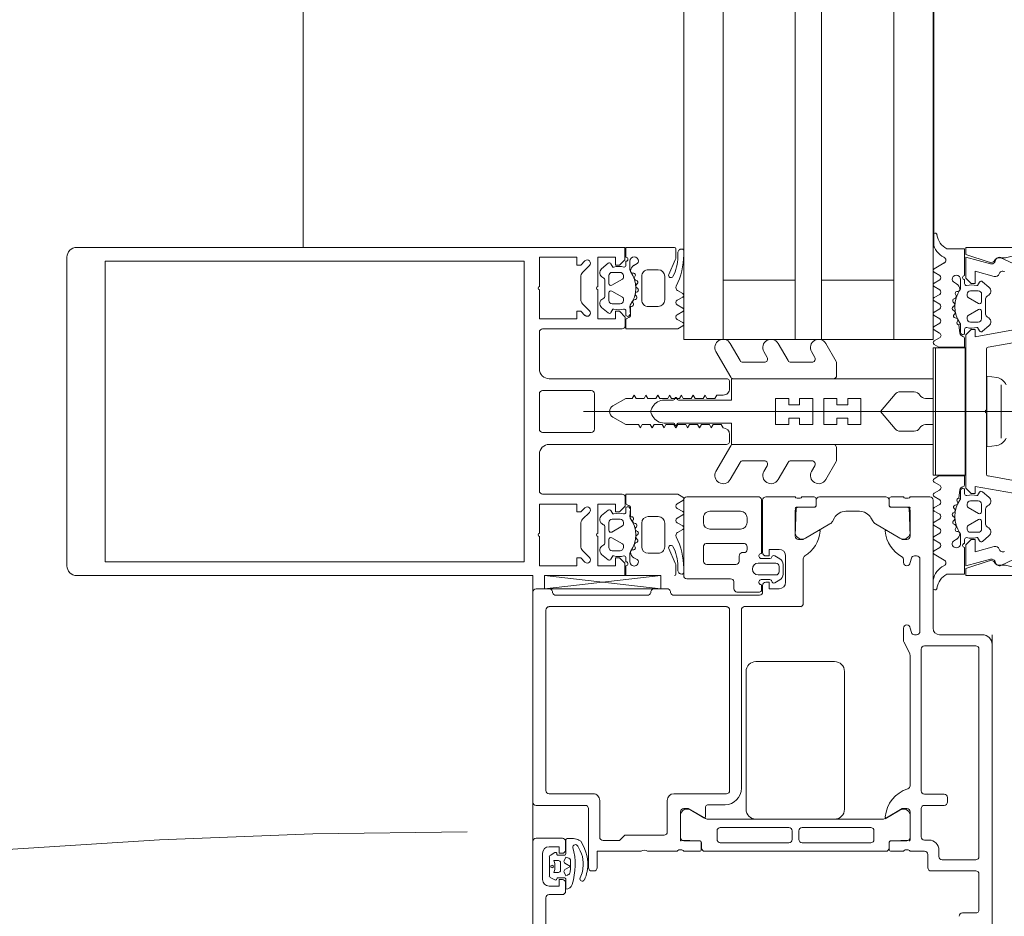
# Model space of a CAD drawing. Header units: centimetres. Extents: x -1316 to 21770, y -8842 to 3590.
# Tile 56 of 125: x -572 to -557, y 1523 to 1536. Entities that reach past the tile are written whole.
import ezdxf

# ---------------------------------------------------------------- set-up
doc = ezdxf.new("R2010")
doc.units = ezdxf.units.CM
doc.linetypes.add('Dash', pattern=[60, 30, -30])
for name, color, linetype, lineweight in [('A-DETL-GENF', 92, 'Continuous', 9), ('A-DOOR', 31, 'Continuous', 13), ('A-DOOR-HDLN', 31, 'Dash', 9), ('A-GLAZ-CURT', 52, 'Continuous', 9), ('A-GLAZ-CWMG', 51, 'Continuous', 9)]:
    doc.layers.add(name, color=color, linetype=linetype, lineweight=lineweight)

# ---------------------------------------------------------------- blocks, each defined once
blk = doc.blocks.new('Schueco_FWS_ADS-70-HD_inw_Family-01 - FWS SI insert unit-2308021-5_piętro III __10_50 m_ - stan projektowany')
at = {"layer": 'A-DETL-GENF'}
for p, q in [((-48.75, 6.1), (48.75, 6.1)), ((47.85, -0.9), (-47.85, -0.9))]:
    blk.add_line(p, q, dxfattribs=at)
at = {"layer": 'A-DOOR'}
for p, q in [((44.75, 5.65), (44.75, 6.05)), ((45.25, 5.3), (45.25, 6.05)), ((45.3, 6.1), (48.5, 6.1)), ((48.55, 6.05), (48.55, 5.851)), ((43.3, 5.9), (43.84, 5.9)), ((44.12, 5.95), (44.52, 5.95)), ((45.476, 5.9), (48.226, 5.9)), ((48.55, 4.147), (48.75, 5.922)), ((43.89, 5.85), (43.89, 5.65)), ((44.114, 5.763), (44.153, 5.837)), ((44.148, 5.619), (44.148, 5.714)), ((44.171, 5.848), (44.467, 5.848)), ((44.229, 5.708), (44.229, 5.778)), ((44.409, 5.778), (44.409, 5.708)), ((44.484, 5.838), (44.53, 5.766)), ((44.489, 5.715), (44.489, 5.619)), ((45.426, 5.18), (45.426, 5.85)), ((48.277, 5.85), (48.277, 3.15)), ((48.45, 5.749), (48.45, 4.352)), ((48.51, 5.802), (48.49, 5.798)), ((43.94, 5.6), (44.07, 5.6)), ((43.971, 5.599), (44.128, 5.599)), ((44.379, 5.678), (44.259, 5.678)), ((44.509, 5.599), (44.723, 5.599)), ((44.57, 5.6), (44.7, 5.6)), ((44.046, 5.501), (44.045, 5.501)), ((44.145, 5.378), (44.17, 5.367)), ((44.25, 5.17), (44.25, 5.2)), ((44.3, 5.25), (45.2, 5.25)), ((44.766, 5.08), (45.326, 5.08)), ((44.55, 3.9), (44.55, 4.35)), ((48.49, 4.303), (48.51, 4.299)), ((48.55, 4.25), (48.55, 4.052)), ((45.326, 4.05), (44.846, 4.05)), ((45.426, 3.15), (45.426, 3.95)), ((48.45, 3.95), (48.45, 2.644)), ((48.51, 4.003), (48.49, 3.999)), ((44.55, 3.562), (44.55, 3.8)), ((44.57, 3.827), (44.57, 3.873)), ((44.711, 3.799), (44.711, 3.559)), ((45.109, 3.849), (44.761, 3.849)), ((48.7, 3.088), (48.7, 3.755)), ((48.75, 3.8), (49.9, 3.8)), ((49.95, 3.755), (49.95, 2.668)), ((45.048, 3.47), (45.18, 3.699)), ((44.55, 3.479), (44.55, 0.721)), ((44.678, 3.532), (44.58, 3.532)), ((44.681, 3.529), (44.6, 3.529)), ((45.21, 3.47), (45.074, 3.47)), ((48.965, 3.5), (49.186, 3.5)), ((49.24, 3.459), (49.24, 2.875)), ((49.56, 3.5), (49.63, 3.5)), ((45.041, 0.756), (45.041, 3.445)), ((45.26, 3.17), (45.26, 3.42)), ((48.92, 3.004), (48.92, 3.45)), ((49.46, 2.934), (49.46, 3.4)), ((49.73, 3.4), (49.73, 2.934)), ((44.681, 3.242), (44.681, 2.197)), ((44.861, 3.292), (44.731, 3.292)), ((44.911, 2.197), (44.911, 3.242)), ((48.226, 3.1), (45.476, 3.1)), ((48.55, 3.034), (48.659, 3.034)), ((48.228, 2.92), (45.51, 2.92)), ((48.277, 2.017), (48.277, 2.88)), ((48.5, 2.644), (48.5, 2.989)), ((49.046, 2.954), (48.965, 2.954)), ((49.1, 2.884), (49.1, 2.914)), ((47.29, 2.85), (45.19, 2.85)), ((49.186, 2.834), (49.145, 2.834)), ((49.63, 2.834), (49.56, 2.834)), ((45.04, 2.7), (45.04, 1.5)), ((47.44, 1.5), (47.44, 2.7)), ((48.5, 2.597), (48.6, 2.597)), ((48.611, 2.614), (48.53, 2.614)), ((48.69, 2.488), (48.69, 2.61)), ((48.76, 2.394), (48.76, 2.664)), ((48.94, 2.664), (48.94, 2.394)), ((49.01, 2.61), (49.01, 2.486)), ((49.909, 2.614), (49.089, 2.614)), ((49.1, 2.597), (49.9, 2.597)), ((48.685, 2.334), (48.64, 2.413)), ((49.052, 2.413), (49.007, 2.334)), ((49.95, 2.547), (49.95, 2.1)), ((48.92, 2.284), (48.772, 2.284)), ((48.89, 2.344), (48.81, 2.344)), ((44.731, 2.147), (44.861, 2.147)), ((48.65, 2.247), (49.05, 2.247)), ((44.681, 0.95), (44.681, 1.995)), ((44.731, 2.045), (44.861, 2.045)), ((44.911, 1.995), (44.911, 0.95)), ((49.007, 1.977), (48.325, 1.977)), ((49.741, 2.099), (49.391, 2.099)), ((49.791, 1.809), (49.791, 2.049)), ((49.93, 2.073), (49.93, 2.027)), ((49.95, 2), (49.95, 1.812)), ((49.321, 1.946), (49.538, 1.571)), ((49.9, 1.779), (49.821, 1.779)), ((49.92, 1.782), (49.822, 1.782)), ((49.95, 0.721), (49.95, 1.729)), ((49.576, 1.534), (49.628, 1.504)), ((45.19, 1.35), (47.29, 1.35)), ((49.73, 1.33), (49.73, 1.12)), ((49.629, 0.946), (49.575, 0.915)), ((44.861, 0.9), (44.731, 0.9)), ((49.537, 0.878), (49.321, 0.504)), ((44.55, 0.638), (44.55, 0.45)), ((44.678, 0.668), (44.58, 0.668)), ((44.601, 0.671), (44.681, 0.671)), ((44.711, 0.641), (44.711, 0.401)), ((45.178, 0.504), (45.047, 0.731)), ((49.791, 0.401), (49.791, 0.641)), ((49.821, 0.671), (49.9, 0.671)), ((49.92, 0.668), (49.822, 0.668)), ((49.95, 0.45), (49.95, 0.638)), ((44.55, 0.35), (44.55, 0.13)), ((44.57, 0.423), (44.57, 0.377)), ((44.761, 0.351), (45.108, 0.351)), ((47.538, 0.35), (45.55, 0.35)), ((47.739, 0.445), (47.561, 0.355)), ((47.95, 0.45), (47.762, 0.45)), ((47.884, 0.33), (47.95, 0.35)), ((48.993, 0.45), (48.95, 0.45)), ((48.95, 0.35), (49.016, 0.33)), ((49.391, 0.351), (49.741, 0.351)), ((49.93, 0.377), (49.93, 0.423)), ((49.95, 0.05), (49.95, 0.35)), ((44.77, 0.18), (45.2, 0.18)), ((45.47, 0.18), (47.63, 0.18)), ((47.85, 0.25), (47.85, 0.283)), ((49, 0.2), (47.9, 0.2)), ((49.05, 0.283), (49.05, 0.25)), ((44.25, 0.03), (44.25, -0.65)), ((44.5, 0.08), (44.3, 0.08)), ((44.72, 0.06), (44.72, 0.13)), ((45.25, 0.13), (45.25, -0.17)), ((45.42, -0.17), (45.42, 0.13)), ((47.68, 0.13), (47.68, -0.65)), ((47.95, 0), (49.9, 0)), ((44.42, -0.65), (44.42, -0.14)), ((44.47, -0.09), (44.57, -0.09)), ((47.85, -0.75), (47.85, -0.1)), ((45.3, -0.22), (45.37, -0.22)), ((43.61, -0.65), (43.61, -0.45)), ((44.2, -0.7), (43.66, -0.7)), ((47.63, -0.7), (44.47, -0.7)), ((42.8, -0.9), (47.7, -0.9))]:
    blk.add_line(p, q, dxfattribs=at)
at = {"layer": 'A-DOOR', "flags": 128}
for points in [[(44.7, 6.1), (37.45, 6.1), (37.45, 5.76), (37.56, 5.65), (37.62, 5.65), (37.62, 5.8)], [(48.75, 4.147), (48.75, 5.922), (48.55, 5.922), (48.55, 4.147), (48.75, 4.147), (48.55, 5.922)], [(44.12, 5.65), (44.12, 5.7), (44.02, 5.7), (44.02, 5.85)], [(44.62, 5.85), (44.62, 5.7), (44.52, 5.7), (44.52, 5.65)], [(44.191, 5.564), (44.188, 5.572), (44.178, 5.599), (44.233, 5.624)], [(44.271, 5.611), (44.319, 5.526), (44.367, 5.611)], [(44.406, 5.624), (44.459, 5.599), (44.447, 5.55)], [(44.743, 5.578), (44.743, 5.478), (44.74, 5.457)], [(44.42, 5.528), (44.366, 5.524), (44.29, 5.526), (44.233, 5.532)], [(44.556, 5.376), (44.597, 5.397), (44.629, 5.416)], [(44.711, 5.378), (44.704, 5.369), (44.638, 5.331), (44.591, 5.31), (44.539, 5.291), (44.487, 5.275), (44.434, 5.266), (44.379, 5.262)], [(44.55, 4.45), (44.55, 5.12), (44.3, 5.12)], [(44.796, 4.1), (44.796, 4.7), (44.716, 4.78), (44.716, 5.03)], [(45.15, 3.85), (44.72, 3.85), (44.708, 3.562)], [(45.062, 3.491), (45.2, 3.73), (45.2, 3.8)], [(48.65, 2.547), (48.65, 2.497), (48.55, 2.497), (48.55, 2.347)], [(49.15, 2.347), (49.15, 2.497), (49.05, 2.497), (49.05, 2.547)], [(49.3, 2.05), (49.3, 1.98), (49.438, 1.741)], [(49.792, 1.812), (49.792, 2.088), (49.35, 2.1)], [(45.15, 0.35), (44.72, 0.35), (44.708, 0.638)], [(45.061, 0.71), (45.2, 0.47), (45.2, 0.4)], [(49.3, 0.4), (49.3, 0.47), (49.438, 0.709)], [(49.792, 0.638), (49.792, 0.362), (49.35, 0.35)]]:
    blk.add_lwpolyline(points, dxfattribs=at)
blk.add_lwpolyline([(44.329, 5.823), (44.336, 5.816), (44.339, 5.806), (44.336, 5.796), (44.329, 5.789), (44.319, 5.786), (44.309, 5.789), (44.302, 5.796), (44.299, 5.806), (44.302, 5.816), (44.309, 5.823), (44.319, 5.826)], close=True, dxfattribs=at)
at = {"layer": 'A-DOOR'}
for centre, radius, start, end in [((44.7, 6.05), 0.05, 0.0033, 89.9967), ((45.3, 6.05), 0.05, 90.0003, 179.9997), ((48.5, 6.05), 0.05, 0.0034, 89.9966), ((43.84, 5.85), 0.05, 0.0011, 89.9989), ((44.12, 5.85), 0.1, 90.0006, 179.9994), ((44.52, 5.85), 0.1, 0.0028, 89.9972), ((45.476, 5.85), 0.05, 90.0006, 179.9994), ((48.226, 5.85), 0.05, 359.9942, 90.0058), ((44.132, 5.754), 0.0202, 153.8011, 259.329), ((44.128, 5.714), 0.0203, 0.4685, 89.2437), ((44.171, 5.829), 0.0195, 88.6395, 154.2271), ((44.319, 6.024), 0.262, 249.9155, 290.0845), ((44.259, 5.708), 0.03, 179.9989, 269.9998), ((44.379, 5.708), 0.03, 269.9998, 359.9994), ((44.467, 5.829), 0.0194, 29.7199, 90.6441), ((44.509, 5.715), 0.0199, 90.0276, 180.2616), ((44.513, 5.755), 0.0204, 258.5702, 30.46), ((48.5, 5.749), 0.05, 101.2495, 180), ((48.5, 5.851), 0.05, 281.2495, 0), ((43.94, 5.65), 0.05, 179.9997, 270.0003), ((44.072, 5.598), 0.101, 179.6117, 254.7346), ((44.07, 5.65), 0.05, 270, 360), ((44.128, 5.618), 0.0198, 269.7003, 0.5845), ((44.238, 5.582), 0.05, 201.1765, 264.1559), ((44.245, 5.596), 0.03, 29.2633, 114.6153), ((44.393, 5.596), 0.03, 64.7461, 150.7367), ((44.509, 5.618), 0.0198, 179.3558, 270.0686), ((44.57, 5.65), 0.05, 179.9979, 270.0003), ((44.7, 5.65), 0.05, 270.0015, 359.9985), ((44.723, 5.579), 0.0198, 358.9506, 89.8998), ((44.347, 6.454), 1, 252.4675, 285.1948), ((44.418, 5.558), 0.03, 273.5065, 346.1539), ((44.613, 5.451), 0.0381, 294.2834, 95.9519), ((44.511, 5.496), 0.232, 329.4906, 350.3162), ((44.129, 5.347), 0.0351, 64.2669, 244.2669), ((44.351, 5.813), 0.552, 244.574, 272.9368), ((44.356, 5.845), 0.513, 248.7446, 272.5887), ((44.379, 5.713), 0.38, 269.9766, 297.6836), ((45.2, 5.3), 0.05, 269.9993, 0.0007), ((44.3, 5.2), 0.05, 89.993, 180.0035), ((44.3, 5.17), 0.05, 179.9913, 270.0035), ((45.326, 5.18), 0.1, 269.9996, 0.0009), ((44.766, 5.03), 0.05, 90.0044, 179.9965), ((44.497, 4.4), 0.0725, 316.3948, 43.6052), ((48.5, 4.352), 0.05, 180, 258.7505), ((48.5, 4.25), 0.05, 0, 78.7505), ((44.846, 4.1), 0.05, 179.9991, 270.0061), ((48.5, 4.052), 0.05, 281.2495, 0), ((45.326, 3.95), 0.1, 360, 90), ((48.5, 3.95), 0.05, 101.2495, 180), ((44.542, 3.873), 0.0279, 358.8354, 73.5801), ((44.542, 3.827), 0.0279, 286.4246, 1.1629), ((44.72, 3.838), 0.012, 90, 180), ((44.761, 3.799), 0.05, 90, 180.0003), ((45.094, 3.75), 0.1, 328.9475, 81.7903), ((45.15, 3.8), 0.05, 0, 90), ((48.75, 3.75), 0.05, 89.9986, 174.7066), ((49.9, 3.75), 0.05, 5.2937, 89.9972), ((44.58, 3.562), 0.03, 180, 270), ((44.6, 3.479), 0.05, 89.9997, 180.0003), ((44.678, 3.562), 0.03, 270, 0), ((44.68, 3.56), 0.0311, 272.0507, 357.9493), ((45.108, 3.438), 0.0682, 152.011, 174.0948), ((45.074, 3.484), 0.0138, 150, 270), ((45.21, 3.42), 0.05, 0, 90), ((48.97, 3.45), 0.05, 95.2946, 180.0001), ((49.191, 3.45), 0.05, 10.5869, 95.2949), ((49.56, 3.4), 0.1, 89.9998, 179.9998), ((49.63, 3.4), 0.1, 359.9998, 90.0002), ((44.731, 3.242), 0.05, 90, 180), ((44.861, 3.242), 0.05, 0, 90), ((45.51, 3.17), 0.25, 180, 270), ((45.476, 3.15), 0.05, 180.0035, 269.9965), ((48.226, 3.15), 0.05, 270, 360), ((48.55, 2.984), 0.05, 90.0003, 174.7049), ((48.65, 3.083), 0.05, 280.5887, 5.2926), ((48.97, 3.004), 0.05, 179.9999, 264.7054), ((48.228, 2.87), 0.05, 11.5556, 90), ((49.051, 2.904), 0.05, 10.5876, 95.2937), ((49.15, 2.884), 0.05, 180.0005, 264.7062), ((49.191, 2.884), 0.05, 264.7061, 349.4127), ((49.56, 2.934), 0.1, 180, 270.0004), ((49.63, 2.934), 0.1, 269.9997, 0.0003), ((45.19, 2.7), 0.15, 89.9971, 180.0029), ((47.29, 2.7), 0.15, 359.9985, 90.0015), ((48.85, 2.664), 0.09, 0, 180), ((48.5, 2.647), 0.05, 183.2538, 270), ((48.53, 2.644), 0.03, 180, 270), ((48.6, 2.547), 0.05, 0, 90), ((48.651, 2.614), 0.0397, 353.4883, 180.4578), ((49.049, 2.614), 0.0397, 359.5422, 186.5117), ((49.1, 2.547), 0.05, 90, 180), ((49.9, 2.547), 0.05, 359.9946, 90.0054), ((49.9, 2.663), 0.05, 280.5861, 5.2962), ((48.666, 2.428), 0.03, 95.4114, 210.0001), ((48.66, 2.488), 0.03, 275.4114, 0), ((49.041, 2.487), 0.0311, 181.5217, 256.9862), ((49.026, 2.428), 0.03, 330.0006, 74.9995), ((48.65, 2.347), 0.1, 180, 270), ((48.772, 2.384), 0.1, 209.9996, 270.0004), ((48.81, 2.394), 0.05, 180.0223, 269.9779), ((48.89, 2.394), 0.05, 270.0233, 359.9767), ((48.92, 2.384), 0.1, 269.9997, 330.0003), ((49.05, 2.347), 0.1, 270, 360), ((44.731, 2.197), 0.05, 180, 270), ((44.861, 2.197), 0.05, 270, 0), ((44.731, 1.995), 0.05, 90, 180), ((44.861, 1.995), 0.05, 360, 90), ((48.325, 2.027), 0.05, 191.5556, 270), ((49.007, 1.927), 0.05, 31.871, 90), ((49.474, 2.218), 0.5, 211.871, 264.3774), ((49.35, 2.05), 0.05, 90, 180), ((49.406, 2), 0.1, 98.1816, 212.727), ((49.741, 2.049), 0.05, 359.9997, 90.0003), ((49.78, 2.088), 0.012, 0, 90), ((49.958, 2.073), 0.0279, 106.4199, 181.1646), ((49.958, 2.027), 0.0279, 178.8371, 253.5754), ((49.821, 1.809), 0.03, 180, 270), ((49.822, 1.812), 0.03, 180, 270), ((49.92, 1.812), 0.03, 270, 360), ((49.426, 1.734), 0.0138, 264.3774, 30), ((49.9, 1.729), 0.05, 0, 90), ((49.625, 1.621), 0.1, 210, 240.6936), ((49.53, 1.33), 0.2, 0, 60.6936), ((45.19, 1.5), 0.15, 180.0004, 269.9996), ((47.29, 1.5), 0.15, 270.0019, 359.9981), ((49.53, 1.12), 0.2, 299.5684, 0), ((44.731, 0.95), 0.05, 180, 270), ((44.861, 0.95), 0.05, 270, 360), ((49.624, 0.828), 0.1, 119.5684, 150), ((45.091, 0.756), 0.05, 180, 210), ((44.6, 0.721), 0.05, 180.0082, 270.9888), ((44.58, 0.638), 0.03, 90, 180), ((44.678, 0.638), 0.03, 0, 90), ((44.681, 0.641), 0.03, 360, 90), ((45.074, 0.716), 0.0139, 84.3683, 204.0577), ((45.026, 0.232), 0.5, 17.7451, 84.3683), ((49.474, 0.232), 0.5, 95.6226, 150.8864), ((49.426, 0.716), 0.0138, 330, 95.6226), ((49.821, 0.641), 0.03, 90, 180), ((49.822, 0.638), 0.03, 90, 180), ((49.9, 0.721), 0.05, 270, 0), ((49.92, 0.638), 0.03, 0, 90), ((45.094, 0.45), 0.0999, 278.1274, 32.7816), ((48.993, 0.5), 0.05, 270, 330.8726), ((49.406, 0.45), 0.1, 147.273, 261.8184), ((44.542, 0.423), 0.0279, 358.8371, 73.5754), ((44.542, 0.377), 0.0279, 286.4199, 1.1646), ((44.72, 0.362), 0.012, 180, 270), ((44.761, 0.401), 0.05, 179.9997, 270.0003), ((45.15, 0.4), 0.05, 269.9988, 0.0012), ((45.55, 0.4), 0.05, 197.7451, 269.5825), ((47.538, 0.4), 0.05, 270, 296.5691), ((47.762, 0.4), 0.05, 90, 116.4917), ((47.9, 0.283), 0.05, 108.316, 180), ((47.95, 0.4), 0.05, 270, 90), ((48.95, 0.4), 0.05, 90, 270), ((49, 0.283), 0.05, 0, 71.684), ((49.35, 0.4), 0.05, 180, 270), ((49.741, 0.401), 0.05, 269.9997, 0.0003), ((49.78, 0.362), 0.012, 270, 0), ((49.958, 0.423), 0.0279, 106.4246, 181.1629), ((49.958, 0.377), 0.0279, 178.8354, 253.5801), ((44.77, 0.13), 0.05, 89.9974, 180.0035), ((45.2, 0.13), 0.05, 360, 90.0017), ((45.47, 0.13), 0.05, 89.9996, 180.0004), ((47.63, 0.13), 0.05, 0, 90), ((47.9, 0.25), 0.05, 179.9991, 270.0043), ((49, 0.25), 0.05, 269.9991, 0.0017), ((44.3, 0.03), 0.05, 90, 180.0017), ((44.5, 0.13), 0.05, 269.9983, 359.9991), ((44.57, 0.06), 0.15, 269.9985, 0.0003), ((47.95, -0.1), 0.1, 90.0025, 179.9971), ((49.9, 0.05), 0.05, 269.9974, 0.0026), ((44.47, -0.14), 0.05, 89.9983, 180.0035), ((45.3, -0.17), 0.05, 179.9921, 270.0035), ((45.37, -0.17), 0.05, 270.0061, 359.9983), ((43.56, -0.45), 0.05, 0.0009, 89.9991), ((43.66, -0.65), 0.05, 180.0035, 269.9965), ((44.2, -0.65), 0.05, 270.0009, 359.9991), ((44.47, -0.65), 0.05, 180, 270.0017), ((47.63, -0.65), 0.05, 270.0028, 359.9972), ((47.7, -0.75), 0.15, 269.9995, 0.0016)]:
    blk.add_arc(centre, radius, start, end, dxfattribs=at)
at = {"layer": 'A-DOOR-HDLN'}
blk.add_arc((-46.25, 7.1), 91.094, 0, 90, dxfattribs=at)
blk = doc.blocks.new('Rectangular Mullion - SI_CovCap-20mm_Mull-85mm-V16-5_piętro III __10_50 m_ - stan projektowany')
at = {"layer": 'A-DETL-GENF'}
for p, q in [((2.35, 13.2), (-2.35, 13.2)), ((-2.5, 13.05), (-2.5, 11.668)), ((2.5, 11.668), (2.5, 13.05)), ((-2.5, 12.2), (-2.5, 6.54)), ((2.29, 12.2), (2.29, 6.54)), ((2.5, 12.2), (2.5, 6.54)), ((-2.29, 12.144), (-2.29, 6.54)), ((-1.26, 5.95), (-1.26, 4.74)), ((-0.32, 5.21), (-0.32, 5.95)), ((-0.27, 6), (0.27, 6)), ((0.32, 5.95), (0.32, 5.21)), ((1.26, 4.74), (1.26, 5.95)), ((-0.5, 3.15), (-0.5, 5.85)), ((0.5, 5.85), (0.5, 3.15)), ((-2.224, 5.235), (-2.118, 5.341)), ((-2.047, 5.37), (-1.713, 5.37)), ((-1.642, 5.341), (-1.536, 5.235)), ((0, 5.327), (0, -1.394)), ((1.536, 5.235), (1.642, 5.341)), ((1.713, 5.37), (2.047, 5.37)), ((2.118, 5.341), (2.224, 5.235)), ((0.27, 5.16), (-0.27, 5.16)), ((-2.176, 5.051), (-2.258, 4.954)), ((-1.765, 5), (-1.995, 5)), ((-1.502, 4.954), (-1.584, 5.051)), ((1.502, 4.954), (1.584, 5.051)), ((1.765, 5), (1.995, 5)), ((2.176, 5.051), (2.258, 4.954)), ((-2.12, 4.89), (-2.12, 4.77)), ((-1.95, 4.94), (-2.07, 4.94)), ((-2.016, 4.735), (-1.924, 4.895)), ((-1.836, 4.895), (-1.744, 4.735)), ((-1.69, 4.94), (-1.81, 4.94)), ((-1.64, 4.77), (-1.64, 4.89)), ((1.64, 4.77), (1.64, 4.89)), ((1.69, 4.94), (1.81, 4.94)), ((1.836, 4.895), (1.744, 4.735)), ((2.016, 4.735), (1.924, 4.895)), ((1.95, 4.94), (2.07, 4.94)), ((2.12, 4.89), (2.12, 4.77)), ((-2.23, 4.68), (-2.29, 4.68)), ((-2.07, 4.72), (-2.042, 4.72)), ((-1.718, 4.72), (-1.69, 4.72)), ((-1.464, 4.68), (-1.529, 4.68)), ((1.464, 4.68), (1.529, 4.68)), ((1.718, 4.72), (1.69, 4.72)), ((2.07, 4.72), (2.042, 4.72)), ((2.23, 4.68), (2.29, 4.68)), ((2.35, 4.68), (2.5, 4.68)), ((-2.29, 4.62), (-2.162, 4.62)), ((-2.227, 4.559), (-2.255, 4.51)), ((-2.107, 4.562), (-2.108, 4.577)), ((-2.048, 4.551), (-2.066, 4.54)), ((-1.997, 4.52), (-2.002, 4.533)), ((-1.933, 4.522), (-1.948, 4.508)), ((-1.877, 4.504), (-1.885, 4.517)), ((-1.816, 4.523), (-1.826, 4.506)), ((-1.756, 4.521), (-1.767, 4.531)), ((-1.702, 4.556), (-1.707, 4.536)), ((-1.646, 4.568), (-1.659, 4.575)), ((1.646, 4.568), (1.659, 4.575)), ((1.702, 4.556), (1.707, 4.536)), ((1.756, 4.521), (1.767, 4.531)), ((1.816, 4.523), (1.826, 4.506)), ((1.877, 4.504), (1.885, 4.517)), ((1.933, 4.522), (1.948, 4.508)), ((1.997, 4.52), (2.002, 4.533)), ((2.048, 4.551), (2.066, 4.54)), ((2.107, 4.562), (2.108, 4.577)), ((2.29, 4.62), (2.162, 4.62)), ((2.227, 4.559), (2.255, 4.51)), ((-1.7, 4.44), (-2.06, 4.44)), ((1.7, 4.44), (2.06, 4.44)), ((-2.16, 4.34), (-2.16, 4.19)), ((-1.6, 4.19), (-1.6, 4.34)), ((-0.075, 4.272), (-0.05, 4.287)), ((0.075, 4.272), (0.05, 4.287)), ((1.6, 4.19), (1.6, 4.34)), ((2.16, 4.34), (2.16, 4.19)), ((-2.06, 4.09), (-1.7, 4.09)), ((-0.175, 3.96), (-0.175, 4.099)), ((0.175, 3.96), (0.175, 4.099)), ((2.06, 4.09), (1.7, 4.09)), ((-2.48, 3.92), (-2.351, 3.92)), ((-2.31, 3.929), (-2.089, 4.027)), ((-0.21, 3.929), (-0.185, 3.943)), ((-0.185, 3.897), (-0.21, 3.911)), ((0.21, 3.929), (0.185, 3.943)), ((0.185, 3.897), (0.21, 3.911)), ((2.31, 3.929), (2.089, 4.027)), ((2.48, 3.92), (2.351, 3.92)), ((-2.476, 3.83), (-2.476, 3.82)), ((-2.355, 3.89), (-2.416, 3.89)), ((-1.843, 3.895), (-1.796, 3.815)), ((-1.744, 3.815), (-1.696, 3.899)), ((-1.625, 3.899), (-1.576, 3.815)), ((-1.524, 3.815), (-1.475, 3.899)), ((-1.404, 3.899), (-1.355, 3.815)), ((1.404, 3.899), (1.355, 3.815)), ((1.524, 3.815), (1.475, 3.899)), ((1.625, 3.899), (1.576, 3.815)), ((1.744, 3.815), (1.696, 3.899)), ((1.843, 3.895), (1.796, 3.815)), ((2.355, 3.89), (2.416, 3.89)), ((2.476, 3.83), (2.476, 3.82)), ((-0.913, 3.308), (-0.525, 3.084)), ((0.912, 3.308), (0.525, 3.084)), ((-0.775, 2.94), (-1.038, 3.092)), ((-0.5, 3.041), (-0.5, 1.52)), ((-0.35, 3.1), (-0.45, 3.1)), ((0.45, 3.1), (0.35, 3.1)), ((0.5, 3.041), (0.5, 1.52)), ((0.775, 2.94), (1.037, 3.092)), ((-0.75, 2.571), (-0.75, 2.897)), ((0.75, 2.571), (0.75, 2.897)), ((-0.913, 2.578), (-0.825, 2.528)), ((0.912, 2.578), (0.825, 2.528)), ((-0.775, 2.21), (-1.038, 2.362)), ((0.775, 2.21), (1.037, 2.362)), ((-0.75, 1.845), (-0.75, 2.167)), ((0.75, 1.845), (0.75, 2.167)), ((-0.913, 1.852), (-0.825, 1.802)), ((0.912, 1.852), (0.825, 1.802)), ((-0.762, 1.477), (-1.038, 1.636)), ((0.762, 1.477), (1.037, 1.636)), ((-0.55, 1.47), (-0.737, 1.47)), ((0.55, 1.47), (0.737, 1.47)), ((-0.3, 0.502), (-0.3, 0.287)), ((0.3, 0.502), (0.3, 0.287)), ((-2.599, -0.001), (-2.687, -0.001)), ((-2.175, -0.018), (-2.263, -0.17)), ((-2.073, -0.102), (-2.124, -0.017)), ((-1.955, -0.017), (-2.005, -0.102)), ((-1.853, -0.102), (-1.903, -0.017)), ((-1.736, -0.017), (-1.785, -0.102)), ((-1.634, -0.103), (-1.684, -0.017)), ((-1.516, -0.017), (-1.565, -0.102)), ((-1.414, -0.103), (-1.464, -0.017)), ((-1.296, -0.017), (-1.345, -0.103)), ((-1.196, -0.098), (-1.244, -0.017)), ((-1.075, -0.016), (-1.123, -0.099)), ((1.075, -0.016), (1.123, -0.099)), ((1.196, -0.098), (1.244, -0.017)), ((1.296, -0.017), (1.345, -0.103)), ((1.414, -0.103), (1.464, -0.017)), ((1.516, -0.017), (1.565, -0.102)), ((1.634, -0.103), (1.684, -0.017)), ((1.736, -0.017), (1.785, -0.102)), ((1.853, -0.102), (1.903, -0.017)), ((1.955, -0.017), (2.005, -0.102)), ((2.073, -0.102), (2.124, -0.017)), ((2.175, -0.018), (2.263, -0.17)), ((-1.882, -0.42), (-2.01, -0.42)), ((-1.975, -0.31), (-1.947, -0.359)), ((-1.828, -0.377), (-1.827, -0.362)), ((-1.786, -0.34), (-1.768, -0.351)), ((-1.722, -0.333), (-1.717, -0.32)), ((-1.668, -0.308), (-1.653, -0.322)), ((-1.605, -0.317), (-1.597, -0.304)), ((-1.546, -0.306), (-1.536, -0.323)), ((-1.487, -0.331), (-1.476, -0.321)), ((-1.427, -0.336), (-1.422, -0.356)), ((-1.379, -0.375), (-1.366, -0.368)), ((1.379, -0.375), (1.366, -0.368)), ((1.427, -0.336), (1.422, -0.356)), ((1.487, -0.331), (1.476, -0.321)), ((1.546, -0.306), (1.536, -0.323)), ((1.605, -0.317), (1.597, -0.304)), ((1.668, -0.308), (1.653, -0.322)), ((1.722, -0.333), (1.717, -0.32)), ((1.786, -0.34), (1.768, -0.351)), ((1.828, -0.377), (1.827, -0.362)), ((1.882, -0.42), (2.01, -0.42)), ((1.975, -0.31), (1.947, -0.359)), ((-2.01, -0.48), (-1.95, -0.48)), ((-1.84, -0.69), (-1.84, -0.57)), ((-1.79, -0.52), (-1.762, -0.52)), ((-1.736, -0.535), (-1.644, -0.695)), ((-1.556, -0.695), (-1.464, -0.535)), ((-1.438, -0.52), (-1.41, -0.52)), ((-1.36, -0.57), (-1.36, -0.69)), ((-1.249, -0.48), (-1.184, -0.48)), ((1.249, -0.48), (1.184, -0.48)), ((1.36, -0.57), (1.36, -0.69)), ((1.438, -0.52), (1.41, -0.52)), ((1.556, -0.695), (1.464, -0.535)), ((1.736, -0.535), (1.644, -0.695)), ((1.79, -0.52), (1.762, -0.52)), ((1.84, -0.69), (1.84, -0.57)), ((2.01, -0.48), (1.95, -0.48)), ((-1.67, -0.74), (-1.79, -0.74)), ((-1.41, -0.74), (-1.53, -0.74)), ((1.41, -0.74), (1.53, -0.74)), ((1.67, -0.74), (1.79, -0.74)), ((-1.978, -0.754), (-1.896, -0.851)), ((-1.715, -0.8), (-1.485, -0.8)), ((-1.304, -0.851), (-1.222, -0.754)), ((-1.09, -1.449), (-0.982, -0.84)), ((-0.953, -0.815), (-0.025, -0.815)), ((0.025, -0.815), (0.953, -0.815)), ((0.982, -0.84), (1.09, -1.449)), ((1.304, -0.851), (1.222, -0.754)), ((1.715, -0.8), (1.485, -0.8)), ((1.978, -0.754), (1.896, -0.851)), ((-2.344, -1.034), (-2.145, -1.461)), ((0.408, -1.036), (-0.408, -1.036)), ((2.145, -1.461), (2.344, -1.034))]:
    blk.add_line(p, q, dxfattribs=at)
at = {"layer": 'A-DETL-GENF', "flags": 128}
for points in [[(2.29, 11.668), (2.29, 12.62), (-2.29, 12.62), (-2.29, 11.668)], [(-1.905, 5.11), (-2.35, 5.11), (-2.35, 4.84), (-2.23, 4.84), (-2.23, 4.78), (-2.31, 4.7), (-2.5, 4.7), (-2.5, 6.379), (-2.5, 6.7)], [(2.29, 6.7), (2.29, 6.379), (2.29, 6.23), (1.12, 6.23), (-1.12, 6.23), (-2.29, 6.23), (-2.29, 6.379), (-2.29, 6.7)], [(2.5, 6.7), (2.5, 6.379), (2.5, 6.1)], [(-1.905, 6), (-2.35, 6), (-2.35, 5.43), (-2.23, 5.43), (-2.23, 5.37), (-2.295, 5.305)], [(-1.465, 5.305), (-1.53, 5.37), (-1.53, 5.43), (-1.41, 5.43), (-1.41, 6), (-1.855, 6)], [(-0.65, 6), (-1.12, 6), (-1.21, 6)], [(1.21, 6), (1.12, 6), (0.65, 6)], [(1.855, 6), (1.41, 6), (1.41, 5.43), (1.53, 5.43), (1.53, 5.37), (1.465, 5.305)], [(2.295, 5.305), (2.23, 5.37), (2.23, 5.43), (2.35, 5.43), (2.35, 6), (1.905, 6)], [(-1.31, 4.69), (-1.44, 4.69), (-1.53, 4.78), (-1.53, 4.84), (-1.41, 4.84), (-1.41, 5.11), (-1.855, 5.11)], [(1.855, 5.11), (1.41, 5.11), (1.41, 4.84), (1.53, 4.84), (1.53, 4.78), (1.44, 4.69), (1.31, 4.69)], [(2.5, 4.7), (2.31, 4.7), (2.23, 4.78), (2.23, 4.84), (2.35, 4.84), (2.35, 5.11), (1.905, 5.11)], [(-2.25, 4.909), (-2.2, 4.88), (-2.2, 4.867)], [(-1.56, 4.867), (-1.56, 4.88), (-1.51, 4.909)], [(-0.087, 4.88), (-0.2, 4.684), (-0.2, 4.584), (-0.25, 4.555), (-0.2, 4.526), (-0.2, 4.404), (-0.25, 4.375), (-0.2, 4.346), (-0.2, 4.224), (-0.25, 4.195), (-0.2, 4.166), (-0.2, 4.044), (-0.25, 4.015), (-0.2, 3.986), (-0.2, 3.864), (-0.25, 3.835), (-0.2, 3.806), (-0.2, 3.684), (-0.25, 3.655), (-0.2, 3.626), (-0.2, 3.504), (-0.25, 3.475), (-0.2, 3.446), (-0.2, 3.324), (-0.25, 3.295), (-0.25, 3.2)], [(0.25, 3.2), (0.2, 3.229), (0.2, 3.351), (0.25, 3.38), (0.2, 3.409), (0.2, 3.531), (0.25, 3.56), (0.2, 3.589), (0.2, 3.711), (0.25, 3.74), (0.2, 3.769), (0.2, 3.891), (0.25, 3.92), (0.2, 3.949), (0.2, 4.071), (0.25, 4.1), (0.2, 4.129), (0.2, 4.251), (0.25, 4.28), (0.2, 4.309), (0.2, 4.431), (0.25, 4.46), (0.2, 4.489), (0.2, 4.684), (0.087, 4.88)], [(1.56, 4.867), (1.56, 4.88), (1.51, 4.909)], [(2.25, 4.909), (2.2, 4.88), (2.2, 4.867)], [(-2.35, 4.68), (-2.5, 4.68), (-2.5, 3.94)], [(-1.303, 3.815), (-1.26, 3.89), (-1.26, 4.68), (-1.395, 4.68)], [(1.303, 3.815), (1.26, 3.89), (1.26, 4.68), (1.395, 4.68)], [(-1.605, 4.62), (-1.475, 4.61), (-1.602, 4.61), (-1.602, 4.594)], [(1.605, 4.62), (1.475, 4.61), (1.602, 4.61), (1.602, 4.594)], [(-0.264, 0.578), (0, 0.8), (0, 1.1), (-0.2, 1.1), (-0.2, 1.3), (-0.1, 1.3), (-0.1, 1.466), (-0.2, 1.466), (-0.2, 1.666), (0, 1.666), (0, 1.833), (-0.2, 1.833), (-0.2, 2.033), (-0.1, 2.033), (-0.1, 2.2), (-0.2, 2.2), (-0.2, 2.4), (0, 2.4), (0, 4.3), (0, 2.4), (0.2, 2.4), (0.2, 2.2), (0.1, 2.2), (0.1, 2.033), (0.2, 2.033), (0.2, 1.833), (0, 1.833), (0, 1.666), (0.2, 1.666), (0.2, 1.466), (0.1, 1.466), (0.1, 1.3), (0.2, 1.3), (0.2, 1.1), (0, 1.1), (0, 0.8), (0.264, 0.578)], [(-0.2, 0.113), (-0.2, 0), (-0.5, 0), (-0.5, 3.07), (-0.175, 3.07), (-0.175, 3.88)], [(0.2, 0.113), (0.2, 0), (0.5, 0), (0.5, 3.07), (0.175, 3.07), (0.175, 3.88)], [(-1.115, -0.48), (-0.98, -0.48), (-0.98, -0.09), (-1.023, -0.016)], [(1.115, -0.48), (0.98, -0.48), (0.98, -0.09), (1.023, -0.016)], [(-2.48, -0.211), (-2.48, -0.48), (-2.07, -0.48)], [(2.48, -0.211), (2.48, -0.48), (2.07, -0.48)], [(-1.203, -0.42), (-1.325, -0.42), (-1.322, -0.394), (-1.195, -0.41)], [(1.203, -0.42), (1.325, -0.42), (1.322, -0.394), (1.195, -0.41)], [(-2.5, -2.35), (-2.5, -0.5), (-2.39, -0.5), (-2.273, -0.858)], [(-2.058, -0.934), (-2.136, -0.64), (-1.95, -0.64), (-1.95, -0.58), (-2.03, -0.5), (-2.35, -0.5), (-2.25, -0.874)], [(1.244, -1.227), (1.14, -0.64), (1.25, -0.64), (1.25, -0.58), (1.17, -0.5), (-1.17, -0.5), (-1.25, -0.58), (-1.25, -0.64), (-1.14, -0.64), (-1.244, -1.227)], [(2.25, -0.874), (2.35, -0.5), (2.03, -0.5), (1.95, -0.58), (1.95, -0.64), (2.136, -0.64), (2.058, -0.934)], [(2.273, -0.858), (2.39, -0.5), (2.5, -0.5), (2.5, -2.35)], [(-1.92, -0.667), (-1.92, -0.68), (-1.97, -0.709)], [(-1.23, -0.709), (-1.28, -0.68), (-1.28, -0.667)], [(1.23, -0.709), (1.28, -0.68), (1.28, -0.667)], [(1.92, -0.667), (1.92, -0.68), (1.97, -0.709)], [(0.52, -0.974), (0.54, -0.821), (-0.54, -0.821), (-0.52, -0.974)], [(-2.34, -1.001), (-2.34, -1.106), (-2.37, -1.224), (-2.37, -1.539)], [(2.37, -1.54), (2.37, -1.224), (2.34, -1.106), (2.34, -1.001)]]:
    blk.add_lwpolyline(points, dxfattribs=at)
for points in [[(0.97, 0), (-0.97, 0), (-0.97, -0.04), (0.97, -0.04)], [(0.97, -0.04), (-0.97, -0.04), (-0.97, -0.49), (0.97, -0.49)]]:
    blk.add_lwpolyline(points, close=True, dxfattribs=at)
at = {"layer": 'A-DETL-GENF'}
for centre, radius, start, end in [((-2.35, 13.05), 0.15, 90, 180), ((2.35, 13.05), 0.15, 360, 90), ((-1.88, 5.994), 0.0256, 12.6804, 167.3196), ((1.88, 5.994), 0.0256, 12.6804, 167.3196), ((-1.21, 5.95), 0.05, 90, 180), ((-0.65, 5.85), 0.15, 360, 90), ((-0.27, 5.95), 0.05, 90, 180), ((0.27, 5.95), 0.05, 0, 90), ((0.65, 5.85), 0.15, 90, 180), ((1.21, 5.95), 0.05, 0, 90), ((-2.259, 5.27), 0.05, 135, 315), ((-2.047, 5.27), 0.1, 90, 135), ((-1.713, 5.27), 0.1, 45, 90), ((-1.501, 5.27), 0.05, 225, 45), ((1.501, 5.27), 0.05, 135, 315), ((1.713, 5.27), 0.1, 90, 135), ((2.047, 5.27), 0.1, 45, 90), ((2.259, 5.27), 0.05, 225, 45), ((-1.88, 5.104), 0.0256, 12.6804, 167.3196), ((-0.27, 5.21), 0.05, 180, 270), ((0.27, 5.21), 0.05, 270, 0), ((1.88, 5.104), 0.0256, 12.6804, 167.3196), ((-2.235, 4.935), 0.03, 140.0081, 239.9928), ((-2.115, 5), 0.08, 22.6134, 140.0011), ((-1.995, 5.05), 0.05, 202.6202, 269.9974), ((-1.765, 5.05), 0.05, 269.9966, 337.3769), ((-1.645, 5), 0.08, 40.0008, 157.375), ((-1.525, 4.935), 0.03, 299.9961, 40.0091), ((1.525, 4.935), 0.03, 139.9909, 240.0039), ((1.645, 5), 0.08, 22.625, 139.9992), ((1.765, 5.05), 0.05, 202.6231, 270.0034), ((1.995, 5.05), 0.05, 270.0026, 337.3798), ((2.115, 5), 0.08, 39.9989, 157.3866), ((2.235, 4.935), 0.03, 300.0072, 39.9919), ((-1.896, 4.789), 0.314, 165.4957, 194.4999), ((-2.07, 4.89), 0.05, 89.9877, 180.0079), ((-1.95, 4.91), 0.03, 329.9953, 90.0042), ((-1.81, 4.91), 0.03, 89.9965, 209.9951), ((-1.69, 4.89), 0.05, 0.007, 89.9886), ((-1.864, 4.789), 0.314, 346.8002, 14.4808), ((0, 4.83), 0.1, 30, 150), ((1.864, 4.789), 0.314, 165.5192, 193.1998), ((1.69, 4.89), 0.05, 90.0114, 179.993), ((1.81, 4.91), 0.03, 330.0049, 90.0035), ((1.95, 4.91), 0.03, 89.9958, 210.0047), ((2.07, 4.89), 0.05, 359.9921, 90.0123), ((1.896, 4.789), 0.314, 345.5001, 14.5043), ((-2.32, 4.68), 0.03, 179.9978, 359.9978), ((-2.23, 4.71), 0.03, 270.903, 359.9793), ((-2.07, 4.77), 0.05, 179.9875, 270.008), ((-2.042, 4.75), 0.03, 269.9857, 330.0042), ((-1.718, 4.75), 0.03, 209.9928, 270.0084), ((-1.69, 4.77), 0.05, 270.0068, 359.9887), ((-1.529, 4.71), 0.03, 166.8002, 269.9978), ((-1.483, 4.653), 0.033, 269.9978, 54.9077), ((-1.475, 4.66), 0.05, 269.9889, 352.8241), ((-1.395, 4.65), 0.03, 90.0008, 172.8093), ((-1.31, 4.74), 0.05, 270, 0), ((1.31, 4.74), 0.05, 180, 270), ((1.395, 4.65), 0.03, 7.1907, 89.9992), ((1.475, 4.66), 0.05, 187.1759, 270.0111), ((1.483, 4.653), 0.033, 125.0923, 270.0022), ((1.529, 4.71), 0.03, 270.0022, 13.1998), ((1.69, 4.77), 0.05, 180.0113, 269.9932), ((1.718, 4.75), 0.03, 269.9916, 330.0072), ((2.042, 4.75), 0.03, 209.9958, 270.0143), ((2.07, 4.77), 0.05, 269.992, 0.0125), ((2.23, 4.71), 0.03, 180.0207, 269.097), ((2.32, 4.68), 0.03, 180.0022, 0.0022), ((-2.29, 4.555), 0.065, 89.9978, 269.9978), ((-2.29, 4.53), 0.04, 269.9978, 330.004), ((-2.141, 4.509), 0.1, 90.8249, 149.9955), ((-2.162, 4.57), 0.05, 54.9199, 89.9978), ((-2.142, 4.575), 0.0339, 3.0003, 90.8195), ((-1.88, 4.971), 0.44, 234.9199, 305.839), ((-2.08, 4.564), 0.0272, 183.0125, 299.9868), ((-2.032, 4.523), 0.0316, 18.0011, 119.9907), ((-1.969, 4.529), 0.03, 197.9969, 314.9972), ((-1.911, 4.499), 0.0316, 32.9873, 135.0068), ((-1.852, 4.521), 0.03, 212.9992, 329.9975), ((-1.788, 4.507), 0.0316, 48.0004, 149.9952), ((-1.736, 4.543), 0.03, 227.9949, 345.0023), ((-1.673, 4.548), 0.03, 63.0009, 164.9963), ((-1.632, 4.594), 0.03, 243.0068, 359.9866), ((-1.605, 4.59), 0.03, 89.9978, 125.839), ((1.632, 4.594), 0.03, 180.0134, 296.9932), ((1.605, 4.59), 0.03, 54.161, 90.0022), ((1.88, 4.971), 0.44, 234.161, 305.0801), ((1.673, 4.548), 0.03, 15.0037, 116.9991), ((1.736, 4.543), 0.03, 194.9977, 312.0051), ((1.788, 4.507), 0.0316, 30.0048, 131.9996), ((1.852, 4.521), 0.03, 210.0025, 327.0008), ((1.911, 4.499), 0.0316, 44.9932, 147.0127), ((1.969, 4.529), 0.03, 225.0028, 342.0031), ((2.032, 4.523), 0.0316, 60.0093, 161.9989), ((2.08, 4.564), 0.0272, 240.0132, 356.9875), ((2.142, 4.575), 0.0339, 89.1805, 176.9997), ((2.162, 4.57), 0.05, 90.0022, 125.0801), ((2.141, 4.509), 0.1, 30.0045, 89.1751), ((2.29, 4.53), 0.04, 209.996, 270.0022), ((2.29, 4.555), 0.065, 270.0022, 90.0022), ((-2.06, 4.34), 0.1, 89.9978, 179.9978), ((-1.7, 4.34), 0.1, 359.9978, 89.9978), ((1.7, 4.34), 0.1, 90.0022, 180.0022), ((2.06, 4.34), 0.1, 0.0022, 90.0022), ((0.025, 4.099), 0.2, 120, 180), ((0, 4.2), 0.1, 90, 120), ((0, 4.2), 0.1, 60, 90), ((-0.025, 4.099), 0.2, 360, 60), ((-2.06, 4.19), 0.1, 179.9978, 269.9978), ((-1.7, 4.19), 0.1, 269.9978, 359.9978), ((1.7, 4.19), 0.1, 180.0022, 270.0022), ((2.06, 4.19), 0.1, 270.0022, 0.0022), ((-2.48, 3.94), 0.02, 180.0061, 269.9938), ((-2.389, 4.87), 1.07, 270.0066, 296.658), ((-2.355, 4.52), 0.63, 269.9981, 298.0699), ((-2.351, 4.02), 0.1, 270.0023, 293.9916), ((-2.075, 3.995), 0.035, 298.0726, 113.9962), ((-1.886, 3.868), 0.051, 31.8047, 116.6592), ((-1.66, 3.879), 0.041, 29.9963, 149.9993), ((-1.44, 3.879), 0.041, 30.003, 149.9925), ((-0.205, 3.92), 0.01, 120.0303, 239.9802), ((-0.195, 3.96), 0.02, 300.0303, 360), ((0.195, 3.96), 0.02, 180, 239.9697), ((0.205, 3.92), 0.01, 300.0198, 59.9697), ((1.44, 3.879), 0.041, 30.0075, 149.997), ((1.66, 3.879), 0.041, 30.0007, 150.0037), ((1.886, 3.868), 0.051, 63.3408, 148.1953), ((2.389, 4.87), 1.07, 243.342, 269.9934), ((2.075, 3.995), 0.035, 66.0038, 241.9274), ((2.355, 4.52), 0.63, 241.9301, 270.0019), ((2.351, 4.02), 0.1, 246.0084, 269.9977), ((2.48, 3.94), 0.02, 270.0062, 359.9939), ((-2.416, 3.83), 0.06, 89.9876, 180.0101), ((-2.456, 3.82), 0.02, 179.9598, 270.0205), ((-1.77, 3.83), 0.03, 209.9942, 330.0014), ((-1.55, 3.83), 0.03, 209.9942, 330.0014), ((-1.329, 3.83), 0.03, 209.9942, 330.0014), ((-0.195, 3.88), 0.02, 360, 59.9802), ((0.195, 3.88), 0.02, 120.0198, 180), ((1.329, 3.83), 0.03, 209.9986, 330.0058), ((1.55, 3.83), 0.03, 209.9986, 330.0058), ((1.77, 3.83), 0.03, 209.9986, 330.0058), ((2.416, 3.83), 0.06, 359.9899, 90.0124), ((2.456, 3.82), 0.02, 269.9795, 0.0402), ((-0.975, 3.2), 0.125, 60, 240), ((0.975, 3.2), 0.125, 300, 120), ((-0.35, 3.2), 0.1, 270, 0), ((0.35, 3.2), 0.1, 180, 270), ((-0.55, 3.041), 0.05, 0, 60), ((-0.45, 3.15), 0.05, 180, 270), ((0.45, 3.15), 0.05, 270, 360), ((0.55, 3.041), 0.05, 120, 180), ((-0.8, 2.897), 0.05, 360, 60), ((0.8, 2.897), 0.05, 120, 180), ((-0.975, 2.47), 0.125, 60, 240), ((-0.8, 2.571), 0.05, 240, 360), ((0.8, 2.571), 0.05, 180, 300), ((0.975, 2.47), 0.125, 300, 120), ((-0.8, 2.167), 0.05, 0, 60), ((0.8, 2.167), 0.05, 120, 180), ((-0.975, 1.744), 0.125, 60, 240), ((-0.8, 1.845), 0.05, 240, 0), ((0.8, 1.845), 0.05, 180, 300), ((0.975, 1.744), 0.125, 300, 120), ((-0.55, 1.52), 0.05, 270, 360), ((0.55, 1.52), 0.05, 180, 270), ((-0.737, 1.52), 0.05, 240, 270), ((0.737, 1.52), 0.05, 270, 300), ((-0.2, 0.502), 0.1, 130, 180), ((0.2, 0.502), 0.1, 0, 50), ((-0.2, 0.287), 0.1, 180, 240), ((-0.3, 0.113), 0.1, 360, 60), ((0.3, 0.113), 0.1, 120, 180), ((0.2, 0.287), 0.1, 300, 360), ((-2.687, -0.031), 0.03, 89.9022, 261.6433), ((-2.733, -0.343), 0.286, 27.5921, 81.6433), ((-2.599, -0.201), 0.2, 80.4545, 89.9022), ((-2.614, -0.291), 0.291, 25.3637, 80.4545), ((-2.149, -0.033), 0.03, 30.7154, 150.1649), ((-2.039, -0.078), 0.0417, 215.132, 324.868), ((-1.929, -0.032), 0.03, 30.5887, 149.5346), ((-1.819, -0.078), 0.0415, 215.012, 324.988), ((-1.71, -0.032), 0.03, 30.1448, 149.5346), ((-1.6, -0.077), 0.043, 217.8436, 323.8234), ((-1.49, -0.032), 0.03, 30.3449, 149.5346), ((-1.38, -0.079), 0.0419, 215.4665, 324.6999), ((-1.27, -0.033), 0.03, 30.3446, 149.7685), ((-1.159, -0.08), 0.0416, 206.9541, 331.568), ((-1.049, -0.031), 0.03, 29.7965, 150.132), ((1.049, -0.031), 0.03, 29.868, 150.2035), ((1.159, -0.08), 0.0416, 208.432, 333.0459), ((1.27, -0.033), 0.03, 30.2315, 149.6554), ((1.38, -0.079), 0.0419, 215.3001, 324.5335), ((1.49, -0.032), 0.03, 30.4654, 149.6551), ((1.6, -0.077), 0.043, 216.1766, 322.1564), ((1.71, -0.032), 0.03, 30.4654, 149.8552), ((1.819, -0.078), 0.0415, 215.012, 324.988), ((1.929, -0.032), 0.03, 30.4654, 149.4113), ((2.039, -0.078), 0.0417, 215.132, 324.868), ((2.149, -0.033), 0.03, 29.8351, 149.2846), ((2.614, -0.291), 0.291, 99.5455, 154.6363), ((2.733, -0.343), 0.286, 98.3567, 152.4079), ((2.687, -0.031), 0.03, 278.3567, 90.0978), ((-2.306, -0.145), 0.05, 205.3637, 330.1649), ((-2.01, -0.355), 0.065, 90, 270), ((-2.01, -0.33), 0.04, 29.9937, 90), ((-1.689, -0.329), 0.03, 45.0005, 162.0009), ((-1.572, -0.321), 0.03, 30.0003, 146.9985), ((1.572, -0.321), 0.03, 33.0015, 149.9997), ((1.689, -0.329), 0.03, 17.9991, 134.9995), ((2.01, -0.33), 0.04, 90, 150.0063), ((2.01, -0.355), 0.065, 270, 90), ((2.306, -0.145), 0.05, 209.8351, 334.6363), ((-2.04, -0.48), 0.03, 0, 180), ((-1.861, -0.309), 0.1, 210.0023, 269.1728), ((-1.882, -0.37), 0.05, 270, 305.0779), ((-1.862, -0.375), 0.0339, 269.1783, 356.9975), ((-1.6, -0.771), 0.44, 54.1588, 125.0779), ((-1.8, -0.364), 0.0272, 60.011, 176.9853), ((-1.752, -0.323), 0.0316, 240.007, 341.9967), ((-1.631, -0.299), 0.0316, 224.991, 327.0104), ((-1.508, -0.307), 0.0316, 210.0026, 311.9974), ((-1.456, -0.343), 0.03, 14.9955, 132.0028), ((-1.393, -0.348), 0.03, 195.0015, 296.9968), ((-1.352, -0.394), 0.03, 0.0112, 116.991), ((-1.325, -0.39), 0.03, 234.1588, 270), ((-1.203, -0.453), 0.033, 305.0901, 90), ((-1.195, -0.46), 0.05, 7.1737, 90.0088), ((1.195, -0.46), 0.05, 89.9912, 172.8263), ((1.203, -0.453), 0.033, 90, 234.9099), ((1.352, -0.394), 0.03, 63.009, 179.9888), ((1.325, -0.39), 0.03, 270, 305.8412), ((1.6, -0.771), 0.44, 54.9221, 125.8412), ((1.393, -0.348), 0.03, 243.0032, 344.9985), ((1.456, -0.343), 0.03, 47.9972, 165.0045), ((1.508, -0.307), 0.0316, 228.0026, 329.9974), ((1.631, -0.299), 0.0316, 212.9896, 315.009), ((1.752, -0.323), 0.0316, 198.0033, 299.993), ((1.8, -0.364), 0.0272, 3.0147, 119.989), ((1.862, -0.375), 0.0339, 183.0025, 270.8217), ((1.882, -0.37), 0.05, 234.9221, 270), ((1.861, -0.309), 0.1, 270.8272, 329.9977), ((2.04, -0.48), 0.03, 0, 180), ((-1.95, -0.51), 0.03, 0.0185, 89.0948), ((-1.616, -0.589), 0.314, 165.4979, 194.5021), ((-1.79, -0.57), 0.05, 89.9897, 180.0103), ((-1.762, -0.55), 0.03, 29.9936, 90.0121), ((-1.438, -0.55), 0.03, 89.9893, 150.005), ((-1.41, -0.57), 0.05, 0.009, 89.991), ((-1.584, -0.589), 0.314, 345.517, 13.1975), ((-1.249, -0.51), 0.03, 90, 193.1975), ((-1.115, -0.45), 0.03, 187.1885, 269.997), ((1.115, -0.45), 0.03, 270.003, 352.8115), ((1.249, -0.51), 0.03, 346.8025, 90), ((1.584, -0.589), 0.314, 166.8025, 194.483), ((1.41, -0.57), 0.05, 90.009, 179.991), ((1.438, -0.55), 0.03, 29.995, 90.0107), ((1.762, -0.55), 0.03, 89.9879, 150.0064), ((1.79, -0.57), 0.05, 359.9897, 90.0103), ((1.95, -0.51), 0.03, 90.9052, 179.9815), ((1.616, -0.589), 0.314, 345.4979, 14.5021), ((-1.955, -0.735), 0.03, 120.0049, 219.9897), ((-1.79, -0.69), 0.05, 179.9899, 270.0101), ((-1.67, -0.71), 0.03, 269.9936, 30.0024), ((-1.53, -0.71), 0.03, 150.0027, 270.0013), ((-1.41, -0.69), 0.05, 270.0092, 359.9908), ((-1.245, -0.735), 0.03, 319.9887, 60.0017), ((1.245, -0.735), 0.03, 119.9983, 220.0113), ((1.41, -0.69), 0.05, 180.0092, 269.9908), ((1.53, -0.71), 0.03, 269.9987, 29.9973), ((1.67, -0.71), 0.03, 149.9976, 270.0064), ((1.79, -0.69), 0.05, 269.9899, 0.0101), ((1.955, -0.735), 0.03, 320.0103, 59.9951), ((-2.34, -0.88), 0.07, 300.0064, 18), ((-2.308, -0.89), 0.06, 278.4417, 15), ((-1.835, -0.8), 0.08, 219.9967, 337.3844), ((-1.715, -0.85), 0.05, 90.0003, 157.3776), ((-1.485, -0.85), 0.05, 22.6209, 90.0012), ((-1.365, -0.8), 0.08, 202.6228, 319.9969), ((-0.953, -0.845), 0.03, 90, 170), ((0, -0.821), 0.0256, 12.6804, 167.3196), ((0.953, -0.845), 0.03, 10, 90), ((1.365, -0.8), 0.08, 220.0031, 337.3772), ((1.485, -0.85), 0.05, 89.9988, 157.3791), ((1.715, -0.85), 0.05, 22.6224, 89.9997), ((1.835, -0.8), 0.08, 202.6156, 320.0033), ((2.308, -0.89), 0.06, 165, 261.5583), ((2.34, -0.88), 0.07, 162, 239.9983), ((-2.29, -1.009), 0.06, 98.4417, 205), ((-2.27, -1.001), 0.07, 120.0064, 180), ((-2.077, -1.064), 0.06, 108.8192, 205), ((-2.116, -0.95), 0.06, 288.8192, 15), ((-0.307, -0.921), 0.22, 193.9707, 242.728), ((0.307, -0.921), 0.22, 297.2746, 346.0268), ((2.116, -0.95), 0.06, 165, 251.1808), ((2.077, -1.064), 0.06, 335, 71.1808), ((2.29, -1.009), 0.06, 335, 81.5583), ((2.27, -1.001), 0.07, 0, 59.9983)]:
    blk.add_arc(centre, radius, start, end, dxfattribs=at)
blk = doc.blocks.new('Schueco_FWS-Glazing1 - SI_38mm_TripGlz 2-2609964-5_piętro III __10_50 m_ - stan projektowany')
at = {"layer": 'A-GLAZ-CURT'}
for p, q in [((73.9, 0), (-73.9, 0)), ((73.9, -3.8), (73.9, 0)), ((-73.9, -3.8), (73.9, -3.8))]:
    blk.add_line(p, q, dxfattribs=at)
at = {"layer": 'A-GLAZ-CURT', "lineweight": 13}
for p, q in [((-73.9, -0.6), (73.9, -0.6)), ((73, -0.6), (73, -1.7)), ((-73.9, -1.7), (73.9, -1.7)), ((-73.9, -2.1), (73.9, -2.1)), ((73, -2.1), (73, -3.2)), ((-73.9, -3.2), (73.9, -3.2))]:
    blk.add_line(p, q, dxfattribs=at)
blk = doc.blocks.new('Rectangular Mullion - Schueco_FWS-50-SI_Tran_CovCap-20mm_Tran-55mm-2293433-5_piętro III __10_50 m_ - stan projektowany')
at = {"layer": 'A-GLAZ-CWMG'}
for p, q in [((-567.473, 1677.825), (-567.473, 1532.826)), ((-557.863, 1532.826), (-557.863, 1677.825))]:
    blk.add_line(p, q, dxfattribs=at)

msp = doc.modelspace()

# ---------------------------------------------------------------- block references
at = {"layer": 'A-DOOR', "rotation": 90.0000000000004}
msp.add_blockref('Schueco_FWS_ADS-70-HD_inw_Family-01 - FWS SI insert unit-2308021-5_piętro III __10_50 m_ - stan projektowany', (-557.873, 1479.076), dxfattribs=at)
at = {"layer": 'A-GLAZ-CURT', "rotation": 270.0000000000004}
msp.add_blockref('Schueco_FWS-Glazing1 - SI_38mm_TripGlz 2-2609964-5_piętro III __10_50 m_ - stan projektowany', (-557.873, 1605.325), dxfattribs=at)
at = {"layer": 'A-GLAZ-CWMG'}
msp.add_blockref('Rectangular Mullion - Schueco_FWS-50-SI_Tran_CovCap-20mm_Tran-55mm-2293433-5_piętro III __10_50 m_ - stan projektowany', (0, 0), dxfattribs=at)
at = {"layer": 'A-GLAZ-CWMG', "extrusion": (0, 0, -1), "rotation": 269.9999999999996}
msp.add_blockref('Rectangular Mullion - SI_CovCap-20mm_Mull-85mm-V16-5_piętro III __10_50 m_ - stan projektowany', (557.873, 1530.326), dxfattribs=at)

doc.saveas('drawing.dxf')
